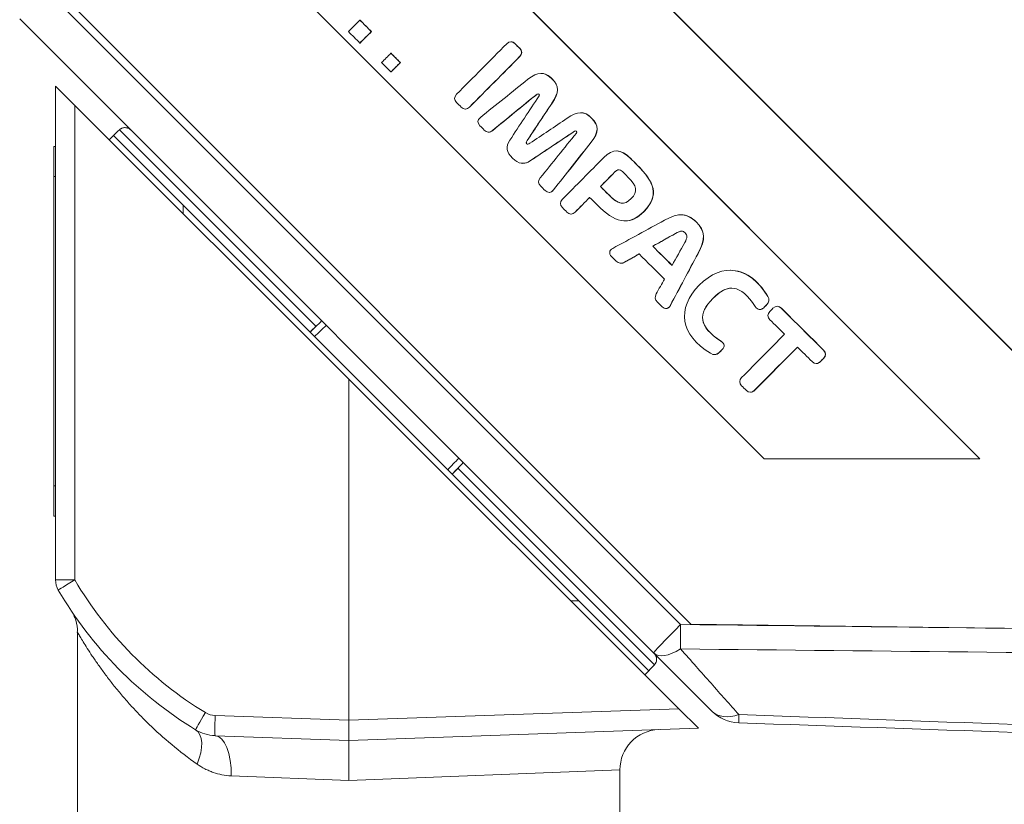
# Model space of a CAD drawing. Header units: millimetres. Extents: x 4 to 836, y 5 to 589.
# Tile 60 of 96: x 467 to 492, y 318 to 338. Entities that reach past the tile are written whole.
import ezdxf

# ---------------------------------------------------------------- set-up
doc = ezdxf.new("R2010")
doc.units = ezdxf.units.MM
doc.layers.add('1', color=7, linetype='Continuous', true_color=0xffffff)
doc.styles.add('ideas_simplex', font='simplex.shx')
doc.dimstyles.get("Standard").update_dxf_attribs({"dimtxt": 0.18, "dimasz": 0.18, "dimexe": 0.18, "dimexo": 0.0625, "dimgap": 0.09, "dimtad": 0, "dimtih": 1, "dimtoh": 1, "dimdec": 4, "dimzin": 0, "dimdsep": 46, "dimtxsty": 'Standard', "dimcen": 0.09, "dimadec": 0, "dimazin": 0, "dimtfac": 1, "dimtdec": 4, "dimtofl": 0, "dimtmove": 0, "dimatfit": 3, "dimfxl": 1, "dimtolj": 1, "dimtzin": 0, "dimarcsym": 0})

# ---------------------------------------------------------------- blocks, each defined once
blk = doc.blocks.new('_U5')
at = {"layer": '1', "color": 152, "lineweight": 13}
for p, q in [((507.461681, 319.684079), (599.376632, 319.684079)), ((477.95261, 298.729337), (599.376632, 298.729337))]:
    blk.add_line(p, q, dxfattribs=at)
at = {"layer": '1', "color": 27, "lineweight": 13}
blk.add_line((597.376632, 319.684079), (597.376632, 298.729337), dxfattribs=at)
at = {"layer": '1', "color": 87, "lineweight": 25}
for p, q in [((595.876632, 316.309208), (590.251632, 316.309208)), ((590.251632, 316.309208), (590.251632, 314.809208)), ((595.876632, 314.809208), (595.876632, 316.309208)), ((590.251632, 303.604208), (590.251632, 302.104208)), ((595.876632, 302.104208), (595.876632, 303.604208)), ((590.251632, 302.104208), (595.876632, 302.104208))]:
    blk.add_line(p, q, dxfattribs=at)
at = {"layer": '1', "color": 27, "lineweight": 18}
for points in [[(597.376632, 319.684079), (597.905612, 316.684081), (596.847651, 316.684077)], [(597.376632, 298.729337), (596.847651, 301.729335), (597.905612, 301.729339)]]:
    blk.add_solid(points, dxfattribs=at)
at = {"layer": '1', "color": 87, "linetype": 'Continuous', "lineweight": 25, "char_height": 3, "attachment_point": 7, "rotation": 90, "line_spacing_factor": 1.204819, "style": 'ideas_simplex'}
for s, insert in [('\\W1.2097;.825', (595.723132, 303.551708)), ('\\W1.2702;21', (588.410632, 306.521708))]:
    blk.add_mtext(s, dxfattribs=dict(at, insert=insert))

msp = doc.modelspace()

# ---------------------------------------------------------------- linework, layer by layer
at = {"layer": '1', "color": 18, "linetype": 'Continuous', "lineweight": 18}
for p, q in [((498.958, 322.435), (468.477, 352.935)), ((498.962, 322.435), (468.48, 352.935)), ((468.477, 338.118), (483.967, 322.618)), ((468.112, 334.512), (468.153, 334.512)), ((468.112, 333.762), (468.112, 334.512)), ((468.112, 326.062), (468.112, 333.762)), ((468.112, 325.312), (468.112, 326.062)), ((468.153, 325.312), (468.112, 325.312)), ((483.967, 322.618), (498.958, 322.435))]:
    msp.add_line(p, q, dxfattribs=at)
at = {"layer": '1', "color": 7, "linetype": 'Continuous', "lineweight": 18}
for p, q in [((491.159, 326.735), (473.518, 344.387)), ((491.163, 326.735), (473.52, 344.388)), ((471.117, 341.416), (485.789, 326.735)), ((485.789, 326.735), (491.159, 326.735)), ((491.159, 326.735), (491.163, 326.735))]:
    msp.add_line(p, q, dxfattribs=at)
at = {"layer": '1', "color": 252, "linetype": 'Continuous', "lineweight": 13}
for p, q in [((468.227, 338.098), (483.713, 322.612)), ((474.637, 330.036), (469.746, 334.926)), ((471.334, 333.047), (471.334, 332.836)), ((483.062, 321.611), (478.171, 326.501)), ((480.987, 323.198), (481.182, 323.198))]:
    msp.add_line(p, q, dxfattribs=at)
at = {"layer": '1', "color": 252, "linetype": 'Continuous', "lineweight": 18}
for p, q in [((483.041, 321.905), (467.262, 337.684)), ((469.488, 334.678), (469.595, 334.785)), ((469.595, 334.785), (471.334, 333.047)), ((471.334, 333.047), (481.182, 323.198)), ((481.182, 323.198), (482.921, 321.459)), ((484.487, 320.458), (483.041, 321.905)), ((482.921, 321.459), (482.824, 321.363))]:
    msp.add_line(p, q, dxfattribs=at)
at = {"layer": '1', "color": 163, "linetype": 'Continuous', "lineweight": 18}
for p, q in [((475.729, 337.656), (475.733, 337.656)), ((476.014, 337.37), (476.018, 337.37)), ((475.729, 337.085), (475.733, 337.085)), ((476.501, 336.83), (476.505, 336.83)), ((476.733, 336.598), (476.737, 336.598)), ((476.501, 336.366), (476.505, 336.366))]:
    msp.add_line(p, q, dxfattribs=at)
at = {"layer": '1', "color": 5, "linetype": 'Continuous', "lineweight": 18}
for p, q in [((479.492, 337.117), (479.487, 337.117)), ((480.241, 336.331), (480.237, 336.331)), ((480.138, 335.815), (480.142, 335.815)), ((480.509, 335.587), (480.513, 335.587)), ((478.353, 335.441), (478.358, 335.441)), ((481.228, 335.351), (481.224, 335.351)), ((478.931, 334.868), (478.935, 334.868)), ((481.07, 334.892), (481.073, 334.892)), ((479.88, 334.577), (479.884, 334.577)), ((482.119, 334.399), (482.115, 334.399)), ((479.783, 334.09), (479.787, 334.09)), ((480.439, 333.367), (480.443, 333.367)), ((481.716, 333.514), (481.719, 333.514)), ((480.982, 332.829), (480.987, 332.829)), ((482.327, 332.656), (482.332, 332.656)), ((483.732, 332.811), (483.727, 332.811)), ((483.584, 332.347), (483.587, 332.347)), ((483.018, 332.028), (483.021, 332.028)), ((484.143, 331.845), (484.146, 331.845)), ((482.224, 331.603), (482.228, 331.603)), ((484.948, 331.43), (484.944, 331.43)), ((483.347, 330.475), (483.351, 330.475)), ((485.684, 330.451), (485.689, 330.451)), ((486.12, 330.533), (486.115, 330.533)), ((484.557, 329.329), (484.562, 329.329)), ((487.087, 329.108), (487.091, 329.108)), ((485.448, 328.392), (485.453, 328.392))]:
    msp.add_line(p, q, dxfattribs=at)
at = {"layer": '1', "color": 5, "linetype": 'Continuous', "lineweight": 13}
for p, q in [((479.705, 336.748), (479.708, 336.748)), ((485.886, 330.778), (485.882, 330.778)), ((487.268, 329.235), (487.271, 329.235))]:
    msp.add_line(p, q, dxfattribs=at)
at = {"layer": '1', "color": 27, "linetype": 'Continuous', "lineweight": 18}
for p, q in [((468.153, 336.012), (468.635, 335.53)), ((468.153, 323.721), (468.153, 336.012)), ((475.453, 328.723), (468.635, 335.53)), ((483.672, 320.516), (475.453, 328.723)), ((475.453, 328.723), (475.453, 320.229)), ((468.703, 322.411), (468.703, 312.712)), ((483.672, 320.516), (484.156, 320.033)), ((475.453, 320.229), (475.453, 319.729)), ((475.453, 319.729), (472.126, 319.845)), ((484.156, 320.033), (475.453, 319.729)), ((482.203, 312.712), (482.203, 318.999))]:
    msp.add_line(p, q, dxfattribs=at)
at = {"layer": '1', "color": 27, "linetype": 'Continuous', "lineweight": 13}
for p, q in [((468.635, 335.53), (468.635, 323.721)), ((468.635, 323.721), (468.153, 323.721)), ((472.126, 320.345), (475.453, 320.229)), ((475.453, 320.229), (483.672, 320.516)), ((475.453, 318.729), (482.203, 318.999)), ((475.453, 318.729), (472.525, 318.846))]:
    msp.add_line(p, q, dxfattribs=at)
at = {"layer": '1', "color": 18, "linetype": 'Continuous', "lineweight": 13}
for p, q in [((468.153, 333.762), (468.112, 333.762)), ((468.112, 326.062), (468.153, 326.062))]:
    msp.add_line(p, q, dxfattribs=at)
at = {"layer": '1', "color": 27, "linetype": 'Continuous', "lineweight": 18}
for centre, radius, start, end in [((468.653, 323.721), 0.5, 180, 210.4075), ((476.846, 328.53), 10, 210.4075, 238.634), ((472.161, 320.845), 1, 238.634, 268), ((483.203, 318.999), 1, 92, 180.4299)]:
    msp.add_arc(centre, radius, start, end, dxfattribs=at)
at = {"layer": '1', "color": 27, "linetype": 'Continuous', "lineweight": 13}
for centre, radius, start, end in [((476.828, 328.53), 9.5, 210.4075, 238.634), ((472.144, 320.845), 0.5, 238.634, 268)]:
    msp.add_arc(centre, radius, start, end, dxfattribs=at)
at = {"layer": '1', "color": 252, "linetype": 'Continuous', "lineweight": 18}
msp.add_arc((485.195, 321.165), 1, 225, 268, dxfattribs=at)
at = {"layer": '1', "color": 27, "linetype": 'Continuous', "lineweight": 13}
for centre, major_axis, ratio, start_param, end_param in [((468.653, 323.721), (-0.431, -0.253), 0.017672, 4.742493, 6.283185), ((471.901, 320.418), (0.26, 0.427), 0.029804, 1.588963, 3.141593), ((472.144, 320.345), (0.017, 0.5), 0.034878, 1.572014, 3.141593), ((471.12, 319.137), (-0.521, -0.854), 0.498897, 1.866031, 3.141593), ((472.092, 318.846), (0.035, 0.999), 0.433473, 4.727525, 6.283185)]:
    msp.add_ellipse(centre, major_axis=major_axis, ratio=ratio, start_param=start_param, end_param=end_param, dxfattribs=at)
at = {"layer": '1', "color": 252, "linetype": 'Continuous', "lineweight": 13}
for centre, major_axis, ratio, start_param, end_param in [((483.748, 322.612), (-0.707, -0.707), 0.024685, 4.737069, 6.283185), ((483.748, 322.612), (-0.012, -1), 0.034897, 4.712802, 5.366102), ((483.748, 322.612), (-0.707, -0.707), 0.454746, 0, 1.099059), ((485.195, 321.165), (-0.707, -0.707), 0.663424, 0, 0.943903), ((485.195, 321.165), (-0.035, -0.999), 0.011787, 5.63215, 6.283185)]:
    msp.add_ellipse(centre, major_axis=major_axis, ratio=ratio, start_param=start_param, end_param=end_param, dxfattribs=at)
at = {"layer": '1', "color": 163, "linetype": 'Continuous', "lineweight": 18}
for points in [[(475.729, 337.656), (475.634, 337.56), (475.539, 337.465), (475.444, 337.37)], [(476.014, 337.37), (475.919, 337.465), (475.824, 337.56), (475.729, 337.656)], [(476.018, 337.37), (475.923, 337.465), (475.828, 337.56), (475.733, 337.656)], [(475.444, 337.37), (475.539, 337.275), (475.634, 337.18), (475.729, 337.085)], [(475.729, 337.085), (475.824, 337.18), (475.919, 337.275), (476.014, 337.37)], [(475.733, 337.085), (475.828, 337.18), (475.923, 337.275), (476.018, 337.37)], [(476.501, 336.83), (476.424, 336.752), (476.346, 336.675), (476.269, 336.598)], [(476.733, 336.598), (476.656, 336.675), (476.579, 336.752), (476.501, 336.83)], [(476.737, 336.598), (476.659, 336.675), (476.582, 336.752), (476.505, 336.83)], [(476.269, 336.598), (476.346, 336.52), (476.424, 336.443), (476.501, 336.366)], [(476.501, 336.366), (476.579, 336.443), (476.656, 336.52), (476.733, 336.598)], [(476.505, 336.366), (476.582, 336.443), (476.659, 336.52), (476.737, 336.598)]]:
    msp.add_open_spline(points, degree=3, dxfattribs=at)
at = {"layer": '1', "color": 5, "linetype": 'Continuous', "lineweight": 18}
for points, knots in [([(478.136, 335.81), (478.552, 336.229), (478.968, 336.648), (479.384, 337.067), (479.45, 337.134), (479.524, 337.134), (479.591, 337.068), (479.629, 337.03), (479.666, 336.993), (479.704, 336.955), (479.771, 336.889), (479.771, 336.815), (479.705, 336.748)], [0, 0, 0, 0, 0.73731, 0.73731, 0.73731, 0.835407, 0.835407, 0.835407, 0.901939, 0.901939, 0.901939, 1, 1, 1, 1]), ([(479.491, 337.117), (479.526, 337.117), (479.561, 337.101), (479.594, 337.068), (479.632, 337.03), (479.67, 336.993), (479.708, 336.955), (479.774, 336.889), (479.775, 336.815), (479.708, 336.748)], [0, 0, 0, 0, 0.229805, 0.229805, 0.229805, 0.541133, 0.541133, 0.541133, 1, 1, 1, 1]), ([(479.705, 336.748), (479.289, 336.329), (478.873, 335.91), (478.457, 335.491), (478.391, 335.424), (478.317, 335.424), (478.251, 335.49), (478.213, 335.528), (478.175, 335.565), (478.137, 335.603), (478.07, 335.669), (478.07, 335.743), (478.136, 335.81)], [0, 0, 0, 0, 0.737359, 0.737359, 0.737359, 0.835462, 0.835462, 0.835462, 0.901998, 0.901998, 0.901998, 1, 1, 1, 1]), ([(479.708, 336.748), (479.293, 336.329), (478.877, 335.91), (478.461, 335.491), (478.428, 335.458), (478.393, 335.441), (478.358, 335.441)], [0, 0, 0, 0, 0.937742, 0.937742, 0.937742, 1, 1, 1, 1]), ([(478.728, 335.233), (479.123, 335.549), (479.517, 335.865), (479.91, 336.182), (480.155, 336.38), (480.326, 336.377), (480.694, 336.012), (480.688, 335.851), (480.509, 335.587)], [0, 0, 0, 0, 0.527315, 0.527315, 0.527315, 0.763174, 0.763174, 1, 1, 1, 1]), ([(480.243, 336.331), (480.337, 336.33), (480.423, 336.284), (480.697, 336.012), (480.692, 335.851), (480.513, 335.587)], [0, 0, 0, 0, 0.327647, 0.327647, 1, 1, 1, 1]), ([(480.138, 335.815), (479.769, 335.513), (479.4, 335.211), (479.031, 334.91), (478.96, 334.851), (478.89, 334.855), (478.826, 334.919), (478.79, 334.955), (478.754, 334.99), (478.718, 335.026), (478.648, 335.095), (478.652, 335.172), (478.728, 335.233)], [0, 0, 0, 0, 0.696183, 0.696183, 0.696183, 0.808446, 0.808446, 0.808446, 0.882625, 0.882625, 0.882625, 1, 1, 1, 1]), ([(480.142, 335.815), (479.773, 335.513), (479.404, 335.211), (479.035, 334.91), (479.001, 334.882), (478.967, 334.868), (478.935, 334.868)], [0, 0, 0, 0, 0.929037, 0.929037, 0.929037, 1, 1, 1, 1]), ([(481.07, 334.892), (480.705, 334.647), (480.341, 334.403), (479.976, 334.159), (479.812, 334.049), (479.677, 334.073), (479.379, 334.369), (479.353, 334.505), (479.462, 334.669), (479.704, 335.036), (479.946, 335.402), (480.188, 335.768)], [0, 0, 0, 0, 0.361895, 0.361895, 0.361895, 0.500133, 0.500133, 0.638066, 0.638066, 0.638066, 1, 1, 1, 1]), ([(480.188, 335.768), (480.2, 335.785), (480.201, 335.799), (480.172, 335.828), (480.156, 335.828), (480.138, 335.815)], [0, 0, 0, 0, 0.486654, 0.486654, 1, 1, 1, 1]), ([(480.509, 335.587), (480.303, 335.277), (480.098, 334.966), (479.892, 334.656), (479.865, 334.615), (479.865, 334.591), (479.88, 334.577)], [0, 0, 0, 0, 0.927557, 0.927557, 0.927557, 1, 1, 1, 1]), ([(480.513, 335.587), (480.307, 335.277), (480.101, 334.966), (479.896, 334.656), (479.868, 334.615), (479.869, 334.591), (479.884, 334.577)], [0, 0, 0, 0, 0.927557, 0.927557, 0.927557, 1, 1, 1, 1]), ([(480.887, 335.212), (481.148, 335.393), (481.31, 335.401), (481.677, 335.035), (481.681, 334.864), (481.485, 334.618), (481.171, 334.222), (480.858, 333.825), (480.545, 333.428), (480.484, 333.352), (480.409, 333.347), (480.338, 333.416), (480.302, 333.452), (480.266, 333.488), (480.231, 333.523), (480.166, 333.587), (480.161, 333.657), (480.22, 333.729), (480.519, 334.1), (480.818, 334.472), (481.117, 334.843)], [0, 0, 0, 0, 0.137824, 0.137824, 0.275635, 0.275635, 0.275635, 0.583207, 0.583207, 0.583207, 0.632207, 0.632207, 0.632207, 0.663056, 0.663056, 0.663056, 0.709871, 0.709871, 0.709871, 1, 1, 1, 1]), ([(481.224, 335.351), (481.319, 335.353), (481.405, 335.309), (481.681, 335.035), (481.684, 334.864), (481.489, 334.618), (481.175, 334.222), (480.862, 333.825), (480.548, 333.428), (480.516, 333.388), (480.48, 333.367), (480.443, 333.367)], [0, 0, 0, 0, 0.12709, 0.12709, 0.382325, 0.382325, 0.382325, 0.951969, 0.951969, 0.951969, 1, 1, 1, 1]), ([(481.073, 334.892), (480.709, 334.647), (480.344, 334.403), (479.98, 334.159), (479.91, 334.112), (479.846, 334.09), (479.784, 334.09)], [0, 0, 0, 0, 0.861141, 0.861141, 0.861141, 1, 1, 1, 1]), ([(481.117, 334.843), (481.13, 334.86), (481.13, 334.876), (481.101, 334.906), (481.086, 334.904), (481.07, 334.892)], [0, 0, 0, 0, 0.510903, 0.510903, 1, 1, 1, 1]), ([(480.768, 333.195), (481.112, 333.541), (481.455, 333.887), (481.798, 334.233), (482.031, 334.467), (482.226, 334.45), (482.468, 334.209), (482.519, 334.158), (482.571, 334.108), (482.622, 334.057), (483.06, 333.622), (483.192, 333.293), (482.402, 332.498), (482.071, 332.626), (481.633, 333.061), (481.572, 333.122), (481.51, 333.183), (481.448, 333.244)], [0, 0, 0, 0, 0.26844, 0.26844, 0.26844, 0.411497, 0.411497, 0.411497, 0.451149, 0.451149, 0.451149, 0.701467, 0.701467, 0.952147, 0.952147, 0.952147, 1, 1, 1, 1]), ([(482.117, 334.399), (482.23, 334.4), (482.345, 334.335), (482.472, 334.209), (482.523, 334.158), (482.574, 334.108), (482.625, 334.057), (483.063, 333.622), (483.196, 333.293), (482.637, 332.73), (482.484, 332.656), (482.329, 332.656)], [0, 0, 0, 0, 0.160074, 0.160074, 0.160074, 0.244567, 0.244567, 0.244567, 0.777956, 0.777956, 1, 1, 1, 1]), ([(482.482, 333.213), (482.658, 333.39), (482.626, 333.527), (482.394, 333.758), (482.352, 333.8), (482.309, 333.842), (482.267, 333.884), (482.189, 333.961), (482.134, 333.935), (482.068, 333.869), (481.95, 333.75), (481.833, 333.632), (481.716, 333.514)], [0, 0, 0, 0, 0.413632, 0.413632, 0.413632, 0.528856, 0.528856, 0.528856, 0.678778, 0.678778, 0.678778, 1, 1, 1, 1]), ([(482.18, 333.931), (482.143, 333.931), (482.109, 333.907), (482.071, 333.869), (481.954, 333.75), (481.837, 333.632), (481.719, 333.514)], [0, 0, 0, 0, 0.210058, 0.210058, 0.210058, 1, 1, 1, 1]), ([(481.716, 333.514), (481.789, 333.441), (481.862, 333.368), (481.935, 333.295), (482.167, 333.065), (482.307, 333.036), (482.482, 333.213)], [0, 0, 0, 0, 0.324315, 0.324315, 0.324315, 1, 1, 1, 1]), ([(481.719, 333.514), (481.792, 333.441), (481.866, 333.368), (481.939, 333.295), (482.072, 333.163), (482.174, 333.097), (482.271, 333.099)], [0, 0, 0, 0, 0.455508, 0.455508, 0.455508, 1, 1, 1, 1]), ([(481.448, 333.244), (481.328, 333.123), (481.207, 333.001), (481.086, 332.879), (481.02, 332.813), (480.946, 332.812), (480.88, 332.879), (480.843, 332.915), (480.806, 332.952), (480.769, 332.988), (480.703, 333.054), (480.702, 333.128), (480.768, 333.195)], [0, 0, 0, 0, 0.450739, 0.450739, 0.450739, 0.657245, 0.657245, 0.657245, 0.793455, 0.793455, 0.793455, 1, 1, 1, 1]), ([(481.452, 333.244), (481.331, 333.123), (481.21, 333.001), (481.09, 332.879), (481.056, 332.845), (481.02, 332.828), (480.984, 332.829)], [0, 0, 0, 0, 0.809249, 0.809249, 0.809249, 1, 1, 1, 1]), ([(482.681, 331.836), (482.558, 331.767), (482.436, 331.698), (482.313, 331.629), (482.239, 331.587), (482.171, 331.595), (482.11, 331.656), (482.072, 331.694), (482.033, 331.733), (481.994, 331.771), (481.92, 331.845), (481.932, 331.925), (482.024, 331.975), (482.452, 332.207), (482.881, 332.44), (483.309, 332.674), (483.669, 332.871), (483.872, 332.855), (484.32, 332.409), (484.344, 332.203), (484.143, 331.845)], [0, 0, 0, 0, 0.099151, 0.099151, 0.099151, 0.151582, 0.151582, 0.151582, 0.189943, 0.189943, 0.189943, 0.24874, 0.24874, 0.24874, 0.592414, 0.592414, 0.592414, 0.795994, 0.795994, 1, 1, 1, 1]), ([(483.729, 332.811), (483.865, 332.812), (483.979, 332.752), (484.324, 332.409), (484.347, 332.203), (484.146, 331.845)], [0, 0, 0, 0, 0.349165, 0.349165, 1, 1, 1, 1]), ([(483.816, 332.117), (483.884, 332.245), (483.885, 332.302), (483.768, 332.418), (483.711, 332.417), (483.584, 332.347)], [0, 0, 0, 0, 0.499807, 0.499807, 1, 1, 1, 1]), ([(484.143, 331.845), (483.913, 331.414), (483.684, 330.984), (483.454, 330.554), (483.405, 330.462), (483.325, 330.449), (483.251, 330.522), (483.212, 330.561), (483.173, 330.6), (483.134, 330.639), (483.073, 330.699), (483.064, 330.767), (483.105, 330.842)], [0, 0, 0, 0, 0.696265, 0.696265, 0.696265, 0.815256, 0.815256, 0.815256, 0.894008, 0.894008, 0.894008, 1, 1, 1, 1]), ([(484.146, 331.845), (483.917, 331.414), (483.687, 330.984), (483.457, 330.554), (483.43, 330.502), (483.392, 330.475), (483.351, 330.475)], [0, 0, 0, 0, 0.911807, 0.911807, 0.911807, 1, 1, 1, 1]), ([(482.684, 331.836), (482.562, 331.767), (482.439, 331.698), (482.317, 331.629), (482.286, 331.612), (482.257, 331.603), (482.229, 331.603)], [0, 0, 0, 0, 0.822726, 0.822726, 0.822726, 1, 1, 1, 1]), ([(484.454, 329.362), (483.709, 329.813), (483.602, 330.48), (484.753, 331.64), (485.426, 331.533), (485.882, 330.778)], [0, 0, 0, 0, 0.498009, 0.498009, 1, 1, 1, 1]), ([(485.882, 330.778), (485.928, 330.703), (485.916, 330.635), (485.855, 330.574), (485.83, 330.549), (485.805, 330.524), (485.78, 330.498), (485.708, 330.425), (485.632, 330.437), (485.572, 330.528), (485.198, 331.09), (484.887, 331.104), (484.136, 330.346), (484.152, 330.036), (484.717, 329.665), (484.807, 329.606), (484.82, 329.531), (484.747, 329.457), (484.722, 329.432), (484.697, 329.407), (484.672, 329.382), (484.612, 329.321), (484.539, 329.311), (484.454, 329.362)], [0, 0, 0, 0, 0.058732, 0.058732, 0.058732, 0.086494, 0.086494, 0.086494, 0.151998, 0.151998, 0.151998, 0.498094, 0.498094, 0.844051, 0.844051, 0.844051, 0.909595, 0.909595, 0.909595, 0.937357, 0.937357, 0.937357, 1, 1, 1, 1]), ([(484.99, 330.984), (484.837, 330.985), (484.683, 330.894), (484.139, 330.346), (484.155, 330.036), (484.72, 329.665), (484.811, 329.606), (484.823, 329.531), (484.751, 329.457), (484.726, 329.432), (484.701, 329.407), (484.676, 329.382), (484.642, 329.348), (484.604, 329.329), (484.562, 329.329)], [0, 0, 0, 0, 0.245509, 0.245509, 0.795753, 0.795753, 0.795753, 0.9, 0.9, 0.9, 0.944155, 0.944155, 0.944155, 1, 1, 1, 1]), ([(485.886, 330.778), (485.931, 330.703), (485.919, 330.635), (485.859, 330.574), (485.834, 330.549), (485.809, 330.524), (485.784, 330.498), (485.751, 330.466), (485.718, 330.45), (485.686, 330.451)], [0, 0, 0, 0, 0.506518, 0.506518, 0.506518, 0.74594, 0.74594, 0.74594, 1, 1, 1, 1]), ([(486.299, 329.837), (486.178, 329.958), (486.057, 330.078), (485.936, 330.198), (485.869, 330.264), (485.869, 330.339), (485.935, 330.405), (485.961, 330.431), (485.986, 330.457), (486.012, 330.482), (486.078, 330.549), (486.152, 330.549), (486.219, 330.483), (486.568, 330.136), (486.918, 329.789), (487.267, 329.442), (487.334, 329.376), (487.334, 329.302), (487.268, 329.235)], [0, 0, 0, 0, 0.182671, 0.182671, 0.182671, 0.266478, 0.266478, 0.266478, 0.305409, 0.305409, 0.305409, 0.389366, 0.389366, 0.389366, 0.916165, 0.916165, 0.916165, 1, 1, 1, 1]), ([(486.117, 330.533), (486.153, 330.533), (486.189, 330.517), (486.222, 330.483), (486.572, 330.136), (486.921, 329.789), (487.271, 329.442), (487.337, 329.376), (487.337, 329.302), (487.271, 329.235)], [0, 0, 0, 0, 0.065125, 0.065125, 0.065125, 0.871649, 0.871649, 0.871649, 1, 1, 1, 1]), ([(486.62, 329.519), (486.264, 329.16), (485.909, 328.801), (485.553, 328.442), (485.486, 328.376), (485.412, 328.375), (485.346, 328.441), (485.308, 328.479), (485.27, 328.517), (485.232, 328.554), (485.166, 328.62), (485.166, 328.695), (485.232, 328.761), (485.588, 329.12), (485.944, 329.478), (486.299, 329.837)], [0, 0, 0, 0, 0.413825, 0.413825, 0.413825, 0.478125, 0.478125, 0.478125, 0.521836, 0.521836, 0.521836, 0.586136, 0.586136, 0.586136, 1, 1, 1, 1]), ([(486.624, 329.519), (486.268, 329.16), (485.912, 328.801), (485.556, 328.442), (485.523, 328.409), (485.489, 328.393), (485.454, 328.392)], [0, 0, 0, 0, 0.928802, 0.928802, 0.928802, 1, 1, 1, 1]), ([(487.268, 329.235), (487.242, 329.209), (487.216, 329.184), (487.191, 329.158), (487.125, 329.091), (487.051, 329.091), (486.984, 329.157), (486.863, 329.277), (486.741, 329.398), (486.62, 329.519)], [0, 0, 0, 0, 0.127562, 0.127562, 0.127562, 0.401794, 0.401794, 0.401794, 1, 1, 1, 1]), ([(487.271, 329.235), (487.246, 329.209), (487.22, 329.184), (487.194, 329.158), (487.162, 329.126), (487.129, 329.109), (487.094, 329.108)], [0, 0, 0, 0, 0.48968, 0.48968, 0.48968, 1, 1, 1, 1])]:
    msp.add_open_spline(points, degree=3, knots=knots, dxfattribs=at)
for points in [[(479.959, 334.589), (480.268, 334.797), (480.578, 335.005), (480.887, 335.212)], [(479.88, 334.577), (479.895, 334.562), (479.919, 334.56), (479.959, 334.589)], [(483.584, 332.347), (483.395, 332.241), (483.206, 332.134), (483.018, 332.028)], [(483.587, 332.347), (483.398, 332.241), (483.21, 332.134), (483.021, 332.028)], [(483.74, 332.402), (483.701, 332.402), (483.654, 332.384), (483.587, 332.347)], [(483.499, 331.55), (483.604, 331.739), (483.71, 331.928), (483.816, 332.117)], [(483.018, 332.028), (483.178, 331.868), (483.339, 331.709), (483.499, 331.55)], [(483.021, 332.028), (483.181, 331.869), (483.341, 331.71), (483.5, 331.552)], [(483.31, 331.211), (483.1, 331.419), (482.891, 331.628), (482.681, 331.836)], [(484.951, 331.43), (485.294, 331.429), (485.625, 331.209), (485.886, 330.778)], [(483.105, 330.842), (483.174, 330.965), (483.242, 331.088), (483.31, 331.211)]]:
    msp.add_open_spline(points, degree=3, dxfattribs=at)
at = {"layer": '1', "color": 252, "linetype": 'Continuous', "lineweight": 18}
for points in [[(469.746, 334.926), (469.696, 334.879), (469.645, 334.832), (469.595, 334.785)], [(474.49, 329.89), (474.586, 329.983), (474.682, 330.075), (474.778, 330.168)], [(474.637, 330.036), (474.588, 329.987), (474.539, 329.938), (474.49, 329.89)], [(478.304, 326.642), (478.211, 326.546), (478.118, 326.45), (478.026, 326.354)], [(478.171, 326.501), (478.123, 326.452), (478.074, 326.403), (478.026, 326.354)], [(483.062, 321.611), (483.015, 321.56), (482.968, 321.51), (482.921, 321.459)], [(498.962, 319.684), (494.361, 319.845), (489.76, 320.005), (485.16, 320.166)]]:
    msp.add_open_spline(points, degree=3, dxfattribs=at)
for points in [[(470.024, 334.921), (470.02, 334.926), (470.015, 334.93), (470.005, 334.938), (470, 334.942), (469.984, 334.953), (469.973, 334.959), (469.955, 334.967), (469.949, 334.969), (469.937, 334.973), (469.931, 334.974), (469.912, 334.978), (469.899, 334.98), (469.874, 334.98), (469.861, 334.979), (469.836, 334.975), (469.823, 334.971), (469.805, 334.965), (469.799, 334.962), (469.788, 334.956), (469.782, 334.953), (469.766, 334.943), (469.756, 334.935), (469.746, 334.926)], [(483.057, 321.888), (483.062, 321.884), (483.066, 321.879), (483.074, 321.869), (483.078, 321.864), (483.089, 321.848), (483.095, 321.837), (483.102, 321.819), (483.105, 321.813), (483.109, 321.801), (483.11, 321.795), (483.114, 321.776), (483.116, 321.764), (483.116, 321.738), (483.115, 321.725), (483.111, 321.7), (483.107, 321.688), (483.1, 321.67), (483.098, 321.664), (483.092, 321.652), (483.089, 321.647), (483.079, 321.63), (483.071, 321.62), (483.062, 321.611)]]:
    msp.add_open_spline(points, degree=3, knots=[0, 0, 0, 0, 0.0625, 0.0625, 0.125, 0.125, 0.25, 0.25, 0.3125, 0.3125, 0.375, 0.375, 0.5, 0.5, 0.625, 0.625, 0.75, 0.75, 0.8125, 0.8125, 0.875, 0.875, 1, 1, 1, 1], dxfattribs=at)
at = {"layer": '1', "color": 252, "linetype": 'Continuous', "lineweight": 13}
for points in [[(474.889, 330.057), (474.793, 329.964), (474.697, 329.872), (474.601, 329.779)], [(483.713, 322.612), (488.773, 322.552), (493.832, 322.493), (498.892, 322.436)], [(498.962, 321.845), (493.879, 321.898), (488.796, 321.95), (483.713, 322.004)], [(485.16, 320.371), (489.76, 320.206), (494.361, 320.041), (498.962, 319.876)]]:
    msp.add_open_spline(points, degree=3, dxfattribs=at)
for points, knots in [([(477.915, 326.465), (478.007, 326.561), (478.1, 326.657), (478.193, 326.753), (478.193, 326.753), (478.193, 326.753)], [0, 0, 0, 0, 0.99972, 0.99972, 1, 1, 1, 1]), ([(483.713, 322.004), (483.844, 321.856), (483.972, 321.711), (484.224, 321.426), (484.348, 321.287), (484.59, 321.014), (484.708, 320.88), (484.939, 320.62), (485.051, 320.493), (485.16, 320.371)], [0, 0, 0, 0, 0.25, 0.25, 0.5, 0.5, 0.75, 0.75, 1, 1, 1, 1])]:
    msp.add_open_spline(points, degree=3, knots=knots, dxfattribs=at)
at = {"layer": '1', "color": 27, "linetype": 'Continuous', "lineweight": 18}
for points, knots in [([(468.609, 322.831), (468.617, 322.817), (468.666, 322.714), (468.706, 322.568), (468.698, 322.44), (468.694, 322.411)], [0, 0, 0, 0, 0.10969, 0.802846, 1, 1, 1, 1]), ([(475.453, 318.729), (475.453, 318.733), (475.453, 318.737), (475.453, 318.745), (475.453, 318.749), (475.453, 318.761), (475.453, 318.786), (475.453, 318.811), (475.453, 318.86), (475.453, 318.892), (475.453, 318.941), (475.453, 318.957), (475.453, 318.989), (475.453, 319.005), (475.453, 319.052), (475.453, 319.113), (475.453, 319.187), (475.453, 319.229), (475.453, 319.258), (475.453, 319.272), (475.453, 319.34), (475.453, 319.39), (475.453, 319.459), (475.453, 319.481), (475.453, 319.513), (475.453, 319.523), (475.453, 319.543), (475.453, 319.552), (475.453, 319.597), (475.453, 319.628), (475.453, 319.659), (475.453, 319.665), (475.453, 319.676), (475.453, 319.682), (475.453, 319.696), (475.453, 319.704), (475.453, 319.723), (475.453, 319.729), (475.453, 319.729)], [0, 0, 0, 0, 0.007814, 0.007814, 0.015627, 0.015627, 0.031255, 0.062509, 0.062509, 0.125019, 0.125019, 0.156274, 0.156274, 0.187528, 0.187528, 0.250038, 0.312547, 0.343802, 0.343802, 0.375057, 0.375057, 0.500076, 0.500076, 0.562585, 0.562585, 0.59384, 0.59384, 0.625095, 0.625095, 0.750113, 0.750113, 0.781368, 0.781368, 0.812623, 0.812623, 0.875132, 0.875132, 1, 1, 1, 1])]:
    msp.add_open_spline(points, degree=3, knots=knots, dxfattribs=at)
at = {"layer": '1', "color": 27, "linetype": 'Continuous', "lineweight": 13}
for points, knots in [([(471.679, 319.137), (471.455, 319.294), (471.244, 319.456), (470.847, 319.787), (470.66, 319.955), (470.396, 320.211), (470.311, 320.297), (470.188, 320.426), (470.147, 320.469), (470.067, 320.554), (470.028, 320.597), (469.914, 320.725), (469.84, 320.81), (469.7, 320.977), (469.632, 321.06), (469.503, 321.223), (469.442, 321.304), (469.325, 321.46), (469.27, 321.537), (469.191, 321.649), (469.166, 321.685), (469.129, 321.739), (469.117, 321.757), (469.093, 321.792), (469.081, 321.809), (469.024, 321.895), (468.982, 321.959), (468.906, 322.078), (468.872, 322.132), (468.813, 322.229), (468.787, 322.271), (468.756, 322.323), (468.747, 322.339), (468.735, 322.359), (468.731, 322.366), (468.724, 322.377), (468.721, 322.382), (468.708, 322.405), (468.703, 322.414), (468.703, 322.414)], [0, 0, 0, 0, 0.125031, 0.125031, 0.250063, 0.250063, 0.312578, 0.312578, 0.343836, 0.343836, 0.375094, 0.375094, 0.437609, 0.437609, 0.500125, 0.500125, 0.562641, 0.562641, 0.625156, 0.625156, 0.656414, 0.656414, 0.672043, 0.672043, 0.687672, 0.687672, 0.750188, 0.750188, 0.812703, 0.812703, 0.875219, 0.875219, 0.906477, 0.906477, 0.922106, 0.922106, 0.937734, 0.937734, 1, 1, 1, 1]), ([(471.679, 319.137), (471.741, 319.094), (471.806, 319.055), (471.89, 319.011), (471.907, 319.003), (471.941, 318.987), (471.992, 318.964), (472.045, 318.943), (472.15, 318.907), (472.223, 318.887), (472.371, 318.858), (472.447, 318.849), (472.525, 318.846)], [0, 0, 0, 0, 0.25, 0.25, 0.3125, 0.3125, 0.375, 0.5, 0.5, 0.75, 0.75, 1, 1, 1, 1])]:
    msp.add_open_spline(points, degree=3, knots=knots, dxfattribs=at)

# ---------------------------------------------------------------- dimensions: what is measured, and where the dimension line sits
at = {"layer": '1', "color": 87, "linetype": 'Continuous', "lineweight": 25}
dim = msp.add_linear_dim(base=(597.377, 298.729), p1=(502.262, 319.684), p2=(475.453, 298.729), angle=90, text='<>\\P[\\C87;{\\H1.00x;\\Fsimplex.shx;.825\\Fsimplex.shx;}\\C87; ]', dimstyle='Standard', override={"dimtxt": 3, "dimasz": 3, "dimexe": 2, "dimexo": 2.5, "dimgap": 1.5, "dimtad": 1, "dimtih": 0, "dimtoh": 0, "dimdec": 1, "dimlfac": 1, "dimzin": 8, "dimdsep": 44, "dimlunit": 2, "dimtxsty": 'ideas_simplex', "dimsah": 1, "dimse1": 0, "dimse2": 0, "dimsd1": 0, "dimsd2": 0, "dimclrd": 27, "dimclre": 152, "dimclrt": 87, "dimtol": 0, "dimtm": -0.1, "dimtfac": 0.5, "dimtdec": 2, "dimtofl": 1, "dimtmove": 0, "dimtzin": 8, "dimlwd": 13, "dimlwe": 13}, dxfattribs=at)
dim.commit()
dim.dimension.update_dxf_attribs({"geometry": '_U5', "text_midpoint": (597.377, 309.207), "dimtype": 160})

doc.saveas('drawing.dxf')
